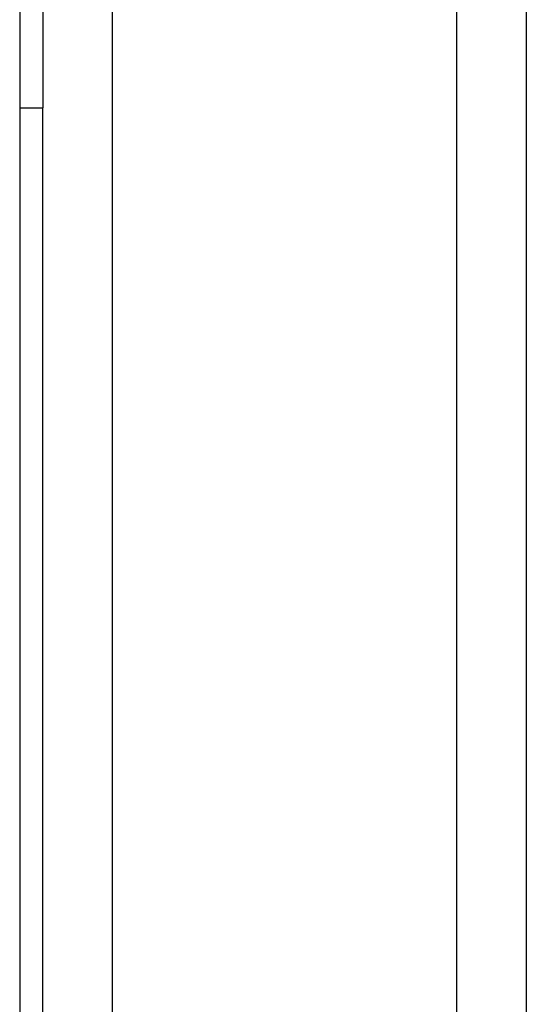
# Model space of a CAD drawing. Header units: inches. Extents: x 6 to 216, y 11 to 118.
# Tile 200 of 212: x 102.211 to 102.604, y 74.154 to 74.918. Entities that reach past the tile are written whole.
import ezdxf

# ---------------------------------------------------------------- set-up
doc = ezdxf.new("R2010")
doc.units = ezdxf.units.IN
doc.header["$MEASUREMENT"] = 0
doc.layers.add('Visible Edges(ANSI)', color=7, linetype='Continuous', lineweight=25)
doc.layers.add('Visible Tangent Edges(ANSI)', color=7, linetype='Continuous', lineweight=25)

msp = doc.modelspace()

# ---------------------------------------------------------------- linework, layer by layer
at = {"layer": 'Visible Edges(ANSI)'}
for p, q in [((102.21054, 79.61773), (102.21054, 20.13673)), ((102.60354, 75.14669), (102.60354, 50.25978)), ((102.22854, 74.97472), (102.22854, 74.84972)), ((102.22854, 50.55624), (102.22854, 74.84972))]:
    msp.add_line(p, q, dxfattribs=at)
at = {"layer": 'Visible Tangent Edges(ANSI)'}
for p, q in [((102.28239, 75.14487), (102.28239, 50.26159)), ((102.54969, 50.2607), (102.54969, 75.14576)), ((102.21054, 74.84972), (102.22854, 74.84972))]:
    msp.add_line(p, q, dxfattribs=at)

doc.saveas('drawing.dxf')
